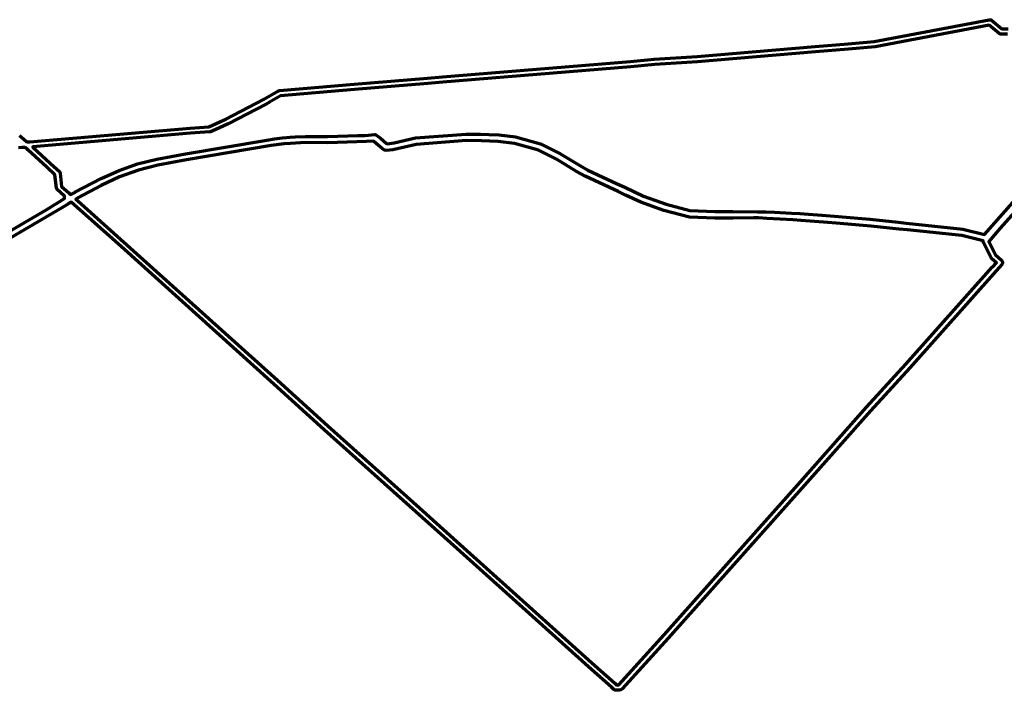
# Model space of a CAD drawing. Header units: metres. Extents: x 98902 to 136161, y 449037 to 499677.
# Tile 27 of 200: x 106566 to 108421, y 486117 to 487381. Entities that reach past the tile are written whole.
import ezdxf

# ---------------------------------------------------------------- set-up
doc = ezdxf.new("R2010")
doc.units = ezdxf.units.M
doc.layers.add('B-WE-OG-INFO_EIS VOORZORGSMAATREGEL-GV', color=7, linetype='Continuous', lineweight=70, true_color=0xfa194b)

msp = doc.modelspace()

# ---------------------------------------------------------------- linework, layer by layer
at = {"layer": 'B-WE-OG-INFO_EIS VOORZORGSMAATREGEL-GV', "flags": 128}
for points in [[(106566, 487163), (106574.2, 487155.7), (106574.2, 487155.7), (106574.2, 487155.7), (106579.9, 487150.6), (106585.2, 487150.9), (106585.2, 487150.9), (106887.3, 487176.7), (106887.3, 487176.7), (106887.4, 487176.7), (106922.2, 487179.3), (106943.2, 487188.4), (106954.5, 487193.7), (107025.7, 487230.6), (107053.6, 487246.7), (107055.7, 487247.4), (107196.2, 487259.3), (107334.3, 487271), (107362.4, 487273), (107716.6, 487302), (107761.6, 487306.5), (107842.3, 487311.3), (108064.4, 487330.3), (108126.9, 487335.7), (108126.9, 487335.7), (108126.9, 487335.7), (108175.9, 487339.9), (108392.7, 487380.9), (108394.2, 487381), (108395.6, 487380.6), (108396.9, 487379.9), (108416.1, 487364), (108428.5, 487364)], [(108426.9, 487354), (108414.3, 487354), (108412.6, 487354.3), (108411.1, 487355.2), (108392.3, 487370.7), (108177.5, 487330), (108127.8, 487325.7), (108127.8, 487325.7), (108065.3, 487320.4), (107843.1, 487301.3), (107762.5, 487296.6), (107717.5, 487292.1), (107363.2, 487263), (107335.1, 487261), (107197.1, 487249.3), (107057.7, 487237.5), (107037, 487225.3), (107030.5, 487221.8), (107030.4, 487221.8), (107030.4, 487221.7), (106958.9, 487184.8), (106941.5, 487176.7), (106925.4, 487169.8), (106923.8, 487169.4), (106888.2, 487166.8), (106888.2, 487166.8), (106590.8, 487141.4), (106590.8, 487141.1), (106590.8, 487140.7), (106624.2, 487110.1), (106624.3, 487110.1), (106624.3, 487110.1), (106641.5, 487094), (106642.4, 487091.4), (106645.1, 487066.8), (106658.5, 487054.7), (106659.4, 487053.7), (106660, 487053.4), (106660.6, 487052.7), (106661, 487052.5), (106661.2, 487052.3), (106661.3, 487052.2), (106661.3, 487052.1), (106661.9, 487051.6), (106662.4, 487051.3), (106662.4, 487051.2), (106669.8, 487055.5), (106669.9, 487055.6), (106670, 487055.7), (106719.8, 487081.7), (106753.5, 487097), (106788.4, 487109.2), (106824.3, 487118.2), (106878.3, 487128.3), (107031.8, 487154.2), (107046.5, 487156.4), (107061.2, 487158.2), (107076, 487159.6), (107076, 487159.6), (107076, 487159.6), (107086, 487160.3), (107104.3, 487161), (107146.3, 487160.7), (107203.6, 487162.7), (107217.2, 487162.7), (107235.4, 487164.3), (107237.3, 487163.8), (107238.9, 487162.9), (107245.7, 487157.4), (107245.7, 487157.4), (107245.7, 487157.4), (107256.8, 487148.3), (107257.2, 487147.8), (107258.3, 487147.1), (107271.6, 487148.9), (107311.8, 487158.3), (107407.4, 487165.5), (107434.2, 487164.9), (107434.2, 487164.9), (107434.2, 487164.9), (107449.8, 487164.5), (107468.6, 487164.1), (107500.3, 487160.4), (107547.2, 487147), (107584, 487128.6), (107621.2, 487105.9), (107636.7, 487097.4), (107691.8, 487071.5), (107705.9, 487065), (107741.1, 487048.5), (107783.9, 487033.5), (107828.7, 487021.2), (107875.9, 487019.2), (107893.8, 487019.5), (107909, 487019.7), (107909.1, 487019.7), (107909.2, 487019.7), (107956, 487019), (107956, 487019), (107956, 487019), (107971.5, 487018.8), (107987.8, 487018.5), (108020.1, 487016.6), (108035.6, 487015.7), (108035.6, 487015.7), (108035.7, 487015.7), (108085.7, 487012), (108085.7, 487012), (108085.7, 487012), (108101.3, 487010.9), (108101.3, 487010.9), (108152.6, 487006.3), (108152.6, 487006.3), (108152.6, 487006.3), (108168, 487004.8), (108220.8, 486999.3), (108236.1, 486997.7), (108343.1, 486986.3), (108383.5, 486975.9), (108499.8, 487107.2)], [(106498.5, 486954.1), (106617.4, 487023.4), (106650.6, 487044.1), (106650.6, 487047.8), (106650.8, 487048.2), (106636.2, 487061.6), (106635.3, 487063.9), (106632.6, 487088.8), (106617.5, 487102.8), (106617.5, 487102.8), (106581.6, 487135.6), (106581.6, 487135.6), (106580.9, 487136.4), (106580.3, 487136.7), (106576.4, 487140.3), (106572.3, 487140), (106572.3, 487140), (106571.1, 487140), (106571, 487140), (106570.6, 487139.9), (106570.2, 487139.8), (106564, 487139.4)], [(108510.2, 487096.4), (108413.2, 486988.1), (108391.6, 486963.1), (108404.6, 486937.5), (108415.6, 486927.5), (108416.9, 486925.9), (108417.4, 486924.6), (108417.6, 486922.5), (108416.7, 486919.9), (108405.9, 486907.8), (108405.9, 486907.8), (108242.9, 486724.9), (108168.7, 486643.9), (108044.7, 486503.5), (107787.5, 486215.1), (107701.3, 486119.5), (107698.5, 486117.7), (107696.4, 486117.2), (107690, 486116.9), (107687.5, 486117.5), (107685.7, 486118.6), (107680.9, 486122.9), (107637.6, 486161.3), (107389.5, 486384.5), (107312.4, 486453.4), (107312.4, 486453.4), (107139.9, 486608.2), (107045.2, 486694), (106757.2, 486953.2), (106663, 487037.3), (106662.5, 487036.9), (106662.5, 487036.9), (106662.5, 487036.9), (106661.4, 487036.4), (106661, 487036), (106660.3, 487035.7), (106660, 487035.4), (106660, 487035.4), (106660, 487035.4), (106659.3, 487035.1), (106658.9, 487034.8), (106658.2, 487034.4), (106657.9, 487034.1), (106645.3, 487026.3), (106502.6, 486943)]]:
    msp.add_lwpolyline(points, dxfattribs=at)
msp.add_lwpolyline([(108398.5, 486914.4), (108398.5, 486914.4), (108406, 486922.8), (108397.2, 486930.7), (108396.1, 486932.2), (108381.6, 486960.7), (108381.1, 486963.3), (108381.4, 486964.3), (108381, 486964.3), (108341.3, 486973.9), (108238.5, 486984.7), (108223.2, 486986.3), (108223.2, 486986.3), (108170.5, 486991.8), (108155.1, 486993.2), (108104.2, 486997.6), (108088.7, 486998.8), (108088.7, 486998.8), (108038.4, 487002.6), (108038.4, 487002.6), (108022.8, 487003.5), (107973.6, 487006.4), (107958.2, 487007.2), (107958.2, 487007.2), (107949.2, 487007.7), (107910.1, 487007.1), (107897, 487006.9), (107875.5, 487006.6), (107827.8, 487009), (107779.7, 487021.5), (107736.2, 487037.2), (107707.5, 487050.5), (107707.5, 487050.5), (107693.4, 487057.1), (107693.4, 487057.1), (107631.5, 487086), (107615.4, 487094.7), (107577.6, 487118), (107543.8, 487134.8), (107498.6, 487147.9), (107467.5, 487151.6), (107452.1, 487152), (107436.7, 487152.4), (107436.7, 487152.4), (107408.1, 487153.2), (107313.1, 487145.9), (107269, 487135.9), (107256.3, 487134.5), (107254, 487134.9), (107251.7, 487136), (107248.9, 487138.4), (107248.9, 487138.4), (107248.8, 487138.4), (107237.8, 487147.7), (107237.8, 487147.7), (107237.8, 487147.7), (107232.7, 487152), (107219.5, 487151.5), (107219.5, 487151.5), (107219.4, 487151.5), (107146.6, 487149), (107104.3, 487149.3), (107076.3, 487147.9), (107064.1, 487146.8), (107039.6, 487143.6), (106880.4, 487116.8), (106826.6, 487106.7), (106789.7, 487097.4), (106753.9, 487084.6), (106719.6, 487068.4), (106675.9, 487045), (106672.1, 487042.7), (106675.5, 487039.8), (107051.9, 486701.4), (107146.6, 486615.6), (107319.1, 486460.9), (107319.1, 486460.9), (107319.1, 486460.9), (107396.2, 486392), (107644.3, 486168.7), (107687.6, 486130.4), (107691.4, 486126.9), (107694.7, 486127.1), (107780, 486221.7), (108037.2, 486510.1), (108161.3, 486650.5), (108235.4, 486731.5), (108398.4, 486914.4)], close=True, dxfattribs=at)

doc.saveas('drawing.dxf')
